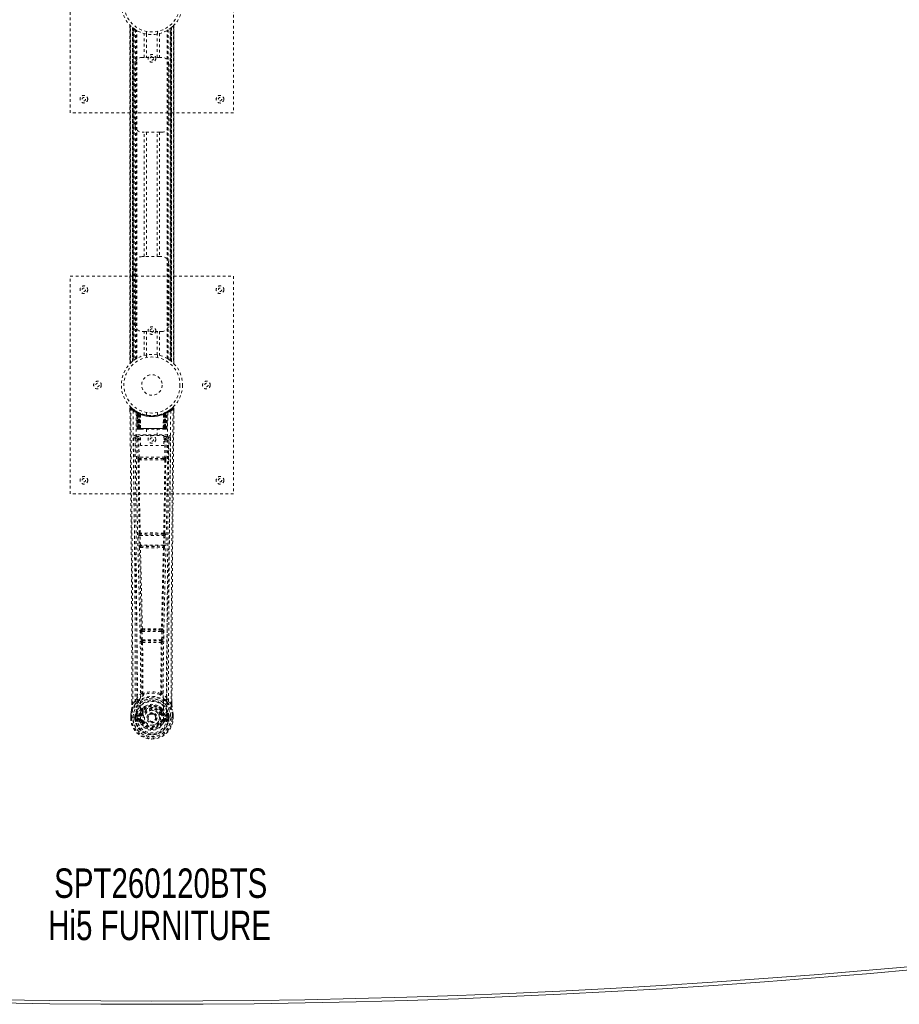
# Model space of a CAD drawing. Header units: inches. Extents: x 5 to 125, y 30 to 90.
# Tile 3 of 6: x 60 to 92, y 30 to 66. Entities that reach past the tile are written whole.
import ezdxf

# ---------------------------------------------------------------- set-up
doc = ezdxf.new("R2010")
doc.units = ezdxf.units.IN
doc.header["$MEASUREMENT"] = 0
doc.linetypes.add('SLD-Dashed', pattern=[0.075, 0.05, -0.025])
doc.linetypes.add('SLD-Solid', pattern=[0])
doc.layers.add('HI5-SYMBOLTEXT', color=5, linetype='SLD-Solid')
doc.styles.add('SLDTEXTSTYLE0', font='TXT', dxfattribs={"width": 0.75})

# ---------------------------------------------------------------- blocks, each defined once
blk = doc.blocks.new('SW_NOTE_0')
at = {"layer": 'HI5-SYMBOLTEXT', "color": 0, "char_height": 1.08, "attachment_point": 1, "style": 'SLDTEXTSTYLE0'}
for s, insert in [('SPT260120BTS', (0, 1.392)), ('Hi5 FURNITURE', (-0.218, -0.16))]:
    blk.add_mtext(s, dxfattribs=dict(at, insert=insert))

msp = doc.modelspace()

# ---------------------------------------------------------------- linework, layer by layer
at = {"color": 7, "linetype": 'SLD-Dashed', "lineweight": 0}
for p, q in [((61.914, 62.82), (61.914, 70.82)), ((67.914, 70.82), (67.914, 62.82)), ((64.108, 66.033), (64.108, 53.607)), ((64.109, 66.036), (64.109, 53.605)), ((64.109, 53.606), (64.109, 66.034)), ((64.109, 66.034), (64.109, 66.033)), ((64.121, 53.618), (64.121, 66.022)), ((64.199, 53.689), (64.199, 65.951)), ((64.199, 65.951), (64.199, 53.689)), ((64.203, 65.948), (64.203, 53.692)), ((64.243, 65.916), (64.207, 65.944)), ((64.207, 53.696), (64.207, 65.944)), ((64.207, 65.944), (64.207, 53.696)), ((64.213, 65.94), (64.213, 53.7)), ((64.222, 53.707), (64.222, 65.933)), ((64.223, 53.708), (64.223, 65.932)), ((64.225, 65.93), (64.225, 53.71)), ((64.227, 65.929), (64.227, 53.711)), ((64.258, 65.906), (64.258, 53.734)), ((64.315, 65.867), (64.311, 65.87)), ((64.315, 53.773), (64.315, 65.867)), ((64.341, 53.788), (64.341, 65.852)), ((64.358, 53.798), (64.358, 65.842)), ((65.469, 53.798), (65.469, 65.842)), ((65.487, 53.788), (65.487, 65.852)), ((65.512, 53.773), (65.512, 65.867)), ((65.578, 53.728), (65.578, 65.912)), ((65.6, 53.711), (65.6, 65.929)), ((65.602, 53.71), (65.602, 65.93)), ((65.604, 65.932), (65.604, 53.708)), ((65.608, 65.935), (65.608, 53.705)), ((65.62, 65.944), (65.62, 53.696)), ((65.62, 53.696), (65.62, 65.944)), ((65.623, 53.693), (65.623, 65.947)), ((65.629, 65.951), (65.624, 65.948)), ((65.624, 53.692), (65.624, 65.948)), ((65.629, 65.951), (65.629, 53.689)), ((65.629, 53.689), (65.629, 65.951)), ((65.707, 66.022), (65.707, 53.618)), ((65.719, 53.604), (65.719, 66.035)), ((65.719, 66.034), (65.719, 53.606)), ((65.719, 53.607), (65.719, 66.033)), ((64.632, 64.855), (64.632, 65.731)), ((64.714, 65.809), (64.714, 65.712)), ((64.716, 65.712), (64.716, 64.855)), ((65.111, 64.855), (65.111, 65.712)), ((65.114, 65.712), (65.114, 65.809)), ((65.195, 65.731), (65.195, 64.855)), ((64.549, 64.855), (64.632, 64.855)), ((65.195, 64.855), (64.632, 64.855)), ((65.195, 64.855), (65.279, 64.855)), ((64.299, 62.355), (64.299, 64.605)), ((65.529, 64.605), (65.529, 62.355)), ((67.914, 62.82), (61.914, 62.82)), ((64.632, 62.105), (64.549, 62.105)), ((64.632, 57.535), (64.632, 62.105)), ((65.195, 62.105), (64.632, 62.105)), ((64.716, 62.105), (64.716, 57.535)), ((65.111, 57.535), (65.111, 62.105)), ((65.195, 62.105), (65.195, 57.535)), ((65.279, 62.105), (65.195, 62.105)), ((64.549, 57.535), (64.632, 57.535)), ((65.195, 57.535), (64.632, 57.535)), ((65.195, 57.535), (65.279, 57.535)), ((64.299, 55.035), (64.299, 57.285)), ((65.529, 57.285), (65.529, 55.035)), ((61.914, 56.82), (67.914, 56.82)), ((61.914, 48.82), (61.914, 56.82)), ((67.914, 56.82), (67.914, 48.82)), ((64.632, 54.785), (64.549, 54.785)), ((64.632, 53.909), (64.632, 54.785)), ((64.632, 54.785), (65.195, 54.785)), ((64.716, 54.785), (64.716, 53.928)), ((65.111, 53.928), (65.111, 54.785)), ((65.195, 54.785), (65.195, 53.909)), ((65.279, 54.785), (65.195, 54.785)), ((64.714, 53.928), (64.714, 53.831)), ((65.114, 53.831), (65.114, 53.928)), ((64.199, 53.689), (64.203, 53.692)), ((65.512, 53.773), (65.517, 53.77)), ((65.584, 53.723), (65.62, 53.696)), ((65.624, 53.692), (65.629, 53.689)), ((65.719, 53.606), (65.718, 53.607)), ((64.107, 51.961), (64.108, 51.877)), ((64.345, 51.846), (64.332, 51.854)), ((64.36, 51.822), (64.346, 51.83)), ((64.367, 51.224), (64.346, 51.83)), ((64.381, 51.224), (64.36, 51.822)), ((64.43, 51.802), (64.363, 51.836)), ((64.379, 51.814), (64.401, 51.22)), ((64.447, 51.776), (64.379, 51.811)), ((64.399, 51.224), (64.379, 51.811)), ((64.406, 51.781), (64.418, 51.807)), ((64.406, 51.781), (64.406, 51.224)), ((64.411, 51.779), (64.406, 51.781)), ((64.411, 51.779), (64.424, 51.805)), ((64.411, 51.224), (64.411, 51.779)), ((64.418, 51.807), (64.424, 51.805)), ((64.419, 51.775), (64.432, 51.801)), ((64.42, 51.224), (64.419, 51.775)), ((64.424, 51.773), (64.436, 51.799)), ((64.424, 51.773), (64.424, 51.224)), ((64.431, 51.801), (64.43, 51.802)), ((64.436, 51.799), (64.432, 51.801)), ((64.438, 51.766), (64.45, 51.792)), ((64.438, 51.766), (64.438, 51.224)), ((64.442, 51.764), (64.453, 51.791)), ((64.442, 51.224), (64.442, 51.764)), ((64.447, 51.776), (64.448, 51.775)), ((64.466, 51.224), (64.447, 51.776)), ((64.448, 51.775), (64.467, 51.224)), ((64.45, 51.792), (64.453, 51.791)), ((64.493, 51.746), (64.491, 51.747)), ((64.496, 51.222), (64.491, 51.747)), ((64.493, 51.746), (64.497, 51.224)), ((64.497, 51.772), (64.494, 51.774)), ((64.714, 51.809), (64.714, 51.712)), ((65.114, 51.712), (65.114, 51.809)), ((65.33, 51.224), (65.334, 51.746)), ((65.334, 51.774), (65.331, 51.772)), ((65.336, 51.747), (65.332, 51.222)), ((65.336, 51.747), (65.334, 51.746)), ((65.36, 51.224), (65.379, 51.775)), ((65.381, 51.776), (65.362, 51.224)), ((65.374, 51.791), (65.386, 51.764)), ((65.377, 51.792), (65.404, 51.805)), ((65.377, 51.792), (65.389, 51.766)), ((65.379, 51.775), (65.381, 51.776)), ((65.449, 51.811), (65.381, 51.776)), ((65.386, 51.764), (65.386, 51.224)), ((65.389, 51.224), (65.389, 51.766)), ((65.396, 51.801), (65.391, 51.799)), ((65.391, 51.799), (65.404, 51.773)), ((65.398, 51.802), (65.396, 51.801)), ((65.396, 51.801), (65.408, 51.775)), ((65.464, 51.836), (65.398, 51.802)), ((65.404, 51.805), (65.409, 51.807)), ((65.404, 51.805), (65.416, 51.779)), ((65.404, 51.224), (65.404, 51.773)), ((65.408, 51.775), (65.408, 51.224)), ((65.409, 51.807), (65.417, 51.811)), ((65.409, 51.807), (65.421, 51.781)), ((65.421, 51.781), (65.416, 51.779)), ((65.416, 51.779), (65.416, 51.224)), ((65.421, 51.224), (65.421, 51.781)), ((65.426, 51.22), (65.448, 51.814)), ((65.428, 51.224), (65.449, 51.811)), ((65.441, 51.805), (65.436, 51.806)), ((65.447, 51.224), (65.467, 51.822)), ((65.46, 51.224), (65.481, 51.83)), ((65.481, 51.83), (65.467, 51.822)), ((65.496, 51.854), (65.482, 51.846)), ((65.56, 51.896), (65.499, 51.859)), ((65.67, 51.984), (65.569, 51.903)), ((65.72, 51.962), (65.69, 51.962)), ((65.72, 51.876), (65.72, 51.961)), ((64.367, 51.224), (64.381, 51.224)), ((64.406, 51.224), (64.367, 51.224)), ((64.381, 51.224), (64.42, 51.224)), ((64.394, 51.196), (64.398, 51.195)), ((64.399, 51.224), (64.466, 51.224)), ((64.399, 51.195), (64.399, 51.195)), ((64.407, 51.195), (64.412, 51.195)), ((65.416, 51.224), (64.411, 51.224)), ((64.411, 51.195), (64.42, 51.195)), ((64.42, 51.195), (64.424, 51.195)), ((64.424, 51.224), (65.404, 51.224)), ((64.429, 51.195), (64.495, 51.195)), ((64.438, 51.224), (64.442, 51.224)), ((65.386, 51.224), (64.442, 51.224)), ((64.467, 51.224), (64.466, 51.224)), ((64.496, 51.222), (64.497, 51.224)), ((64.497, 51.224), (65.33, 51.224)), ((64.498, 51.195), (65.33, 51.195)), ((64.719, 51.195), (64.719, 50.962)), ((65.109, 50.962), (65.109, 51.195)), ((65.33, 51.224), (65.332, 51.222)), ((65.332, 51.195), (65.398, 51.195)), ((65.362, 51.224), (65.36, 51.224)), ((65.362, 51.224), (65.428, 51.224)), ((65.386, 51.224), (65.389, 51.224)), ((65.403, 51.195), (65.407, 51.195)), ((65.407, 51.195), (65.417, 51.195)), ((65.408, 51.224), (65.447, 51.224)), ((65.416, 51.195), (65.421, 51.195)), ((65.46, 51.224), (65.421, 51.224)), ((65.421, 51.195), (65.421, 51.197)), ((65.428, 51.195), (65.428, 51.195)), ((65.429, 51.195), (65.433, 51.196)), ((65.447, 51.224), (65.46, 51.224)), ((64.3, 50.898), (64.297, 50.88)), ((64.298, 50.888), (64.297, 50.878)), ((64.297, 50.878), (64.297, 50.877)), ((64.297, 50.877), (64.305, 50.063)), ((64.342, 50.986), (64.342, 50.926)), ((65.485, 50.986), (64.342, 50.986)), ((64.342, 50.926), (64.49, 50.926)), ((64.389, 50.823), (64.434, 50.824)), ((64.389, 50.823), (64.396, 50.163)), ((64.434, 50.868), (64.434, 50.824)), ((64.49, 50.868), (64.434, 50.868)), ((64.49, 50.824), (64.434, 50.824)), ((64.441, 50.164), (64.434, 50.824)), ((64.49, 50.596), (64.49, 50.962)), ((64.49, 50.962), (65.351, 50.962)), ((65.351, 50.962), (65.351, 50.596)), ((65.351, 50.926), (65.485, 50.926)), ((65.351, 50.868), (65.393, 50.868)), ((65.351, 50.824), (65.393, 50.824)), ((65.393, 50.824), (65.386, 50.164)), ((65.393, 50.868), (65.393, 50.824)), ((65.438, 50.823), (65.431, 50.163)), ((65.485, 50.926), (65.485, 50.986)), ((65.523, 50.063), (65.53, 50.877)), ((65.53, 50.88), (65.527, 50.898)), ((65.53, 50.878), (65.53, 50.888)), ((65.53, 50.876), (65.53, 50.878)), ((65.351, 50.596), (64.49, 50.596)), ((64.439, 50.073), (64.488, 50.073)), ((65.386, 50.164), (64.441, 50.164)), ((64.498, 50.119), (64.45, 50.119)), ((65.33, 50.119), (64.498, 50.119)), ((65.377, 50.119), (65.33, 50.119)), ((65.34, 50.073), (65.388, 50.073)), ((67.914, 48.82), (61.914, 48.82)), ((64.447, 47.384), (64.441, 47.382)), ((65.386, 47.382), (65.381, 47.384)), ((64.434, 47.292), (64.444, 46.939)), ((64.478, 47.293), (65.349, 47.293)), ((64.489, 46.941), (64.478, 47.293)), ((64.486, 47.338), (64.491, 47.341)), ((65.342, 47.338), (64.486, 47.338)), ((65.336, 47.341), (65.342, 47.338)), ((65.349, 47.293), (65.338, 46.941)), ((65.394, 47.292), (65.383, 46.939)), ((64.458, 46.849), (64.458, 46.849)), ((65.338, 46.941), (64.489, 46.941)), ((64.503, 46.896), (64.502, 46.896)), ((64.502, 46.896), (65.325, 46.896)), ((65.325, 46.896), (65.324, 46.896)), ((65.369, 46.849), (65.369, 46.849)), ((64.503, 43.77), (64.515, 43.461)), ((64.526, 43.863), (64.513, 43.859)), ((64.547, 43.771), (65.28, 43.771)), ((64.559, 43.463), (64.547, 43.771)), ((64.558, 43.816), (64.57, 43.82)), ((65.27, 43.816), (64.558, 43.816)), ((65.257, 43.82), (65.27, 43.816)), ((65.28, 43.771), (65.268, 43.463)), ((65.301, 43.863), (65.314, 43.859)), ((65.324, 43.77), (65.312, 43.461)), ((64.515, 43.461), (64.518, 43.427)), ((65.268, 43.463), (64.559, 43.463)), ((64.579, 43.417), (64.578, 43.418)), ((64.578, 43.418), (65.249, 43.418)), ((65.249, 43.418), (65.248, 43.417)), ((65.312, 43.461), (65.31, 43.427)), ((64.534, 43.371), (64.535, 43.371)), ((65.293, 43.371), (65.294, 43.371)), ((64.303, 41.205), (64.362, 41.317)), ((65.465, 41.317), (65.524, 41.205)), ((64.177, 41.088), (64.177, 41.177)), ((64.178, 41.178), (64.178, 41.089)), ((64.303, 41.205), (64.207, 41.09)), ((64.542, 40.901), (64.542, 40.879)), ((64.549, 40.929), (64.561, 40.947)), ((64.566, 40.897), (64.565, 40.874)), ((65.262, 40.874), (65.262, 40.897)), ((65.266, 40.947), (65.278, 40.929)), ((65.285, 40.901), (65.285, 40.879)), ((65.621, 41.09), (65.524, 41.205)), ((65.649, 41.089), (65.649, 41.191)), ((65.65, 41.088), (65.65, 41.19)), ((64.135, 40.71), (64.134, 40.706)), ((64.134, 40.589), (64.134, 40.706)), ((64.134, 40.589), (64.138, 40.589)), ((64.136, 40.706), (64.135, 40.588)), ((64.138, 40.589), (64.191, 40.589)), ((64.164, 40.706), (64.164, 40.59)), ((64.191, 40.589), (64.214, 40.589)), ((64.214, 40.589), (64.22, 40.589)), ((64.22, 40.589), (64.37, 40.589)), ((64.285, 40.663), (64.285, 40.663)), ((64.285, 40.59), (64.285, 40.663)), ((64.285, 40.59), (64.285, 40.59)), ((64.315, 40.662), (64.321, 40.681)), ((64.315, 40.661), (64.315, 40.59)), ((64.32, 40.59), (64.315, 40.59)), ((64.321, 40.681), (64.32, 40.668)), ((64.32, 40.668), (64.32, 40.59)), ((64.33, 40.709), (64.327, 40.705)), ((64.33, 40.709), (64.34, 40.72)), ((64.456, 40.741), (64.34, 40.72)), ((64.34, 40.72), (64.34, 40.72)), ((64.34, 40.72), (64.34, 40.72)), ((64.355, 40.687), (64.485, 40.712)), ((64.355, 40.687), (64.355, 40.657)), ((64.485, 40.687), (64.355, 40.687)), ((64.485, 40.657), (64.355, 40.657)), ((64.368, 40.535), (64.368, 40.505)), ((64.368, 40.535), (64.485, 40.535)), ((64.37, 40.589), (64.37, 40.589)), ((64.485, 40.712), (64.485, 40.687)), ((64.485, 40.657), (64.485, 40.687)), ((64.485, 40.535), (64.485, 40.505)), ((64.533, 40.741), (64.54, 40.753)), ((64.54, 40.753), (64.567, 40.742)), ((64.757, 40.596), (64.758, 40.611)), ((64.757, 40.587), (64.757, 40.596)), ((65.26, 40.742), (65.287, 40.753)), ((65.287, 40.753), (65.294, 40.742)), ((65.342, 40.712), (65.472, 40.687)), ((65.342, 40.712), (65.342, 40.687)), ((65.472, 40.687), (65.342, 40.687)), ((65.342, 40.657), (65.342, 40.687)), ((65.472, 40.657), (65.342, 40.657)), ((65.342, 40.535), (65.342, 40.505)), ((65.342, 40.535), (65.459, 40.535)), ((65.487, 40.72), (65.372, 40.741)), ((65.457, 40.589), (65.607, 40.589)), ((65.459, 40.505), (65.459, 40.535)), ((65.472, 40.657), (65.472, 40.687)), ((65.487, 40.72), (65.497, 40.709)), ((65.5, 40.705), (65.497, 40.709)), ((65.507, 40.681), (65.507, 40.668)), ((65.512, 40.662), (65.507, 40.681)), ((65.507, 40.668), (65.507, 40.59)), ((65.507, 40.59), (65.513, 40.59)), ((65.542, 40.663), (65.512, 40.661)), ((65.513, 40.59), (65.512, 40.661)), ((65.542, 40.663), (65.542, 40.662)), ((65.542, 40.662), (65.542, 40.59)), ((65.607, 40.589), (65.613, 40.589)), ((65.613, 40.589), (65.636, 40.589)), ((65.636, 40.589), (65.689, 40.589)), ((65.664, 40.59), (65.663, 40.706)), ((65.689, 40.589), (65.693, 40.589)), ((65.692, 40.588), (65.692, 40.706)), ((65.693, 40.706), (65.693, 40.71)), ((65.693, 40.589), (65.693, 40.706)), ((64.338, 40.469), (64.457, 40.445)), ((64.485, 40.485), (64.368, 40.505)), ((64.368, 40.505), (64.485, 40.505)), ((64.485, 40.485), (64.485, 40.505)), ((64.545, 40.441), (64.541, 40.449)), ((64.567, 40.45), (64.545, 40.441)), ((65.283, 40.441), (65.26, 40.45)), ((65.287, 40.449), (65.283, 40.441)), ((65.337, 40.418), (65.283, 40.441)), ((65.459, 40.505), (65.342, 40.485)), ((65.342, 40.485), (65.342, 40.505)), ((65.342, 40.505), (65.459, 40.505)), ((65.37, 40.445), (65.489, 40.469))]:
    msp.add_line(p, q, dxfattribs=at)
at = {"color": 7, "linetype": 'SLD-Dashed', "lineweight": 0, "flags": 128}
for points in [[(65.624, 65.948), (65.618, 65.943), (65.608, 65.935)], [(64.72, 65.712), (64.718, 65.712), (64.716, 65.712)], [(65.111, 65.712), (65.1, 65.711), (65.075, 65.707)], [(64.716, 53.928), (64.727, 53.929), (64.736, 53.931)], [(65.107, 53.928), (65.11, 53.928), (65.111, 53.928)], [(65.608, 53.705), (65.619, 53.696), (65.624, 53.692)], [(64.155, 51.982), (64.148, 51.985), (64.14, 51.988), (64.132, 51.988), (64.124, 51.987), (64.117, 51.983), (64.112, 51.978), (64.108, 51.972), (64.107, 51.964)], [(64.177, 41.177), (64.174, 43.806), (64.157, 46.524), (64.133, 49.243), (64.107, 51.962)], [(64.107, 51.962), (64.107, 51.961), (64.109, 51.961), (64.116, 51.962), (64.125, 51.962), (64.131, 51.962), (64.137, 51.962)], [(64.137, 51.962), (64.145, 51.97), (64.151, 51.978), (64.155, 51.982), (64.157, 51.984)], [(64.207, 41.09), (64.208, 41.828), (64.207, 42.608), (64.205, 43.431), (64.202, 44.297), (64.197, 45.093), (64.192, 45.923), (64.19, 46.114), (64.189, 46.306), (64.187, 46.5), (64.186, 46.633), (64.185, 46.763), (64.184, 46.898), (64.183, 47.04), (64.179, 47.493), (64.174, 47.998), (64.169, 48.553), (64.166, 48.905), (64.162, 49.277), (64.158, 49.679), (64.155, 50.055), (64.15, 50.546), (64.146, 50.982), (64.142, 51.363), (64.139, 51.69), (64.137, 51.962)], [(64.226, 51.868), (64.231, 50.277), (64.25, 48.688), (64.28, 47.102), (64.318, 45.519), (64.348, 44.279), (64.371, 43.043), (64.381, 41.813), (64.37, 40.589)], [(64.334, 51.812), (64.341, 50.226), (64.361, 48.641), (64.394, 47.059), (64.435, 45.48), (64.466, 44.243), (64.491, 43.01), (64.5, 41.781), (64.488, 40.56)], [(64.34, 51.847), (64.346, 51.836), (64.351, 51.822)], [(64.347, 51.836), (64.347, 51.83), (64.347, 51.829)], [(64.377, 51.819), (64.378, 51.813), (64.378, 51.811)], [(64.38, 51.827), (64.386, 51.824), (64.418, 51.807)], [(65.493, 51.812), (65.486, 50.226), (65.466, 48.641), (65.433, 47.059), (65.392, 45.48), (65.361, 44.243), (65.337, 43.01), (65.327, 41.781), (65.339, 40.559)], [(65.602, 51.868), (65.596, 50.277), (65.578, 48.688), (65.547, 47.102), (65.509, 45.519), (65.48, 44.279), (65.456, 43.043), (65.446, 41.813), (65.457, 40.589)], [(65.621, 41.09), (65.619, 41.903), (65.62, 42.752), (65.622, 43.636), (65.626, 44.438), (65.629, 44.956), (65.633, 45.498), (65.637, 46.064), (65.641, 46.627), (65.645, 47.115), (65.651, 47.762), (65.657, 48.451), (65.664, 49.18), (65.671, 49.856), (65.69, 51.962)], [(65.65, 41.19), (65.653, 43.806), (65.67, 46.523), (65.695, 49.244), (65.72, 51.962)], [(65.717, 51.961), (65.716, 51.969), (65.712, 51.977), (65.707, 51.983), (65.701, 51.988), (65.694, 51.991), (65.686, 51.991), (65.679, 51.99), (65.672, 51.986)], [(64.438, 51.224), (64.43, 51.224), (64.423, 51.224), (64.416, 51.224), (64.409, 51.224), (64.405, 51.224), (64.401, 51.224), (64.399, 51.224), (64.399, 51.224)], [(64.399, 51.224), (64.4, 51.217), (64.401, 51.215)], [(64.413, 51.195), (64.413, 51.195), (64.414, 51.195), (64.416, 51.196), (64.42, 51.197)], [(64.428, 51.195), (64.429, 51.195), (64.43, 51.195)], [(64.467, 51.224), (64.47, 51.214), (64.477, 51.205)], [(64.496, 51.222), (64.481, 51.209), (64.477, 51.205)], [(65.332, 51.222), (65.346, 51.209), (65.35, 51.205)], [(65.35, 51.205), (65.357, 51.214), (65.36, 51.224)], [(65.428, 51.224), (65.428, 51.224), (65.426, 51.224), (65.423, 51.224), (65.418, 51.224), (65.412, 51.224), (65.405, 51.224), (65.397, 51.224), (65.389, 51.224)], [(65.407, 51.197), (65.411, 51.196), (65.413, 51.195), (65.415, 51.195), (65.415, 51.195)], [(64.237, 50.88), (64.241, 50.504), (64.245, 50.075), (64.249, 49.605), (64.253, 49.18), (64.255, 48.958), (64.258, 48.735), (64.26, 48.513), (64.262, 48.26), (64.265, 48.005), (64.267, 47.758), (64.272, 47.254), (64.276, 46.787), (64.28, 46.355), (64.283, 45.932), (64.287, 45.442), (64.293, 44.601), (64.298, 43.753), (64.301, 42.875), (64.303, 42.021), (64.303, 41.205)], [(64.297, 50.88), (64.32, 50.852), (64.389, 50.823)], [(64.297, 50.88), (64.328, 47.692), (64.353, 44.504), (64.362, 41.317)], [(64.434, 50.868), (64.365, 50.897), (64.342, 50.926)], [(65.485, 50.926), (65.462, 50.897), (65.393, 50.868)], [(65.438, 50.823), (65.433, 50.823), (65.423, 50.823), (65.409, 50.823), (65.393, 50.824)], [(65.438, 50.823), (65.507, 50.852), (65.528, 50.877)], [(65.465, 41.317), (65.474, 44.504), (65.5, 47.692), (65.53, 50.88)], [(65.524, 41.205), (65.524, 41.945), (65.526, 42.717), (65.528, 43.52), (65.532, 44.286), (65.537, 45.062), (65.543, 45.838), (65.55, 46.594), (65.556, 47.319), (65.563, 47.994), (65.57, 48.751), (65.577, 49.461), (65.583, 50.158), (65.59, 50.88)], [(64.441, 50.164), (64.426, 50.163), (64.411, 50.163), (64.401, 50.163), (64.396, 50.163)], [(64.406, 50.075), (64.422, 48.729), (64.447, 47.384)], [(64.481, 47.382), (64.456, 48.727), (64.439, 50.073)], [(65.34, 50.073), (65.128, 50.073), (64.914, 50.072), (64.699, 50.073), (64.488, 50.073)], [(65.33, 50.119), (65.125, 50.119), (64.919, 50.119), (64.708, 50.119), (64.498, 50.119)], [(65.388, 50.073), (65.372, 48.727), (65.347, 47.382)], [(65.377, 50.119), (65.394, 50.116), (65.405, 50.108)], [(65.421, 50.075), (65.405, 48.729), (65.381, 47.384)], [(65.431, 50.163), (65.426, 50.163), (65.416, 50.163), (65.402, 50.163), (65.386, 50.164)], [(64.478, 47.293), (64.47, 47.293), (64.462, 47.293), (64.455, 47.293), (64.448, 47.292), (64.443, 47.292), (64.438, 47.292), (64.435, 47.292), (64.434, 47.292)], [(65.394, 47.292), (65.392, 47.292), (65.389, 47.292), (65.384, 47.292), (65.379, 47.292), (65.372, 47.293), (65.365, 47.293), (65.357, 47.293), (65.349, 47.293)], [(64.489, 46.941), (64.481, 46.94), (64.473, 46.94), (64.466, 46.94), (64.459, 46.94), (64.454, 46.94), (64.449, 46.939), (64.446, 46.939), (64.444, 46.939)], [(64.444, 46.939), (64.446, 46.906), (64.447, 46.904)], [(64.458, 46.849), (64.493, 45.354), (64.526, 43.863)], [(64.562, 43.859), (64.528, 45.35), (64.493, 46.847)], [(65.335, 46.847), (65.299, 45.35), (65.266, 43.859)], [(65.369, 46.849), (65.334, 45.354), (65.301, 43.863)], [(65.383, 46.939), (65.381, 46.939), (65.378, 46.939), (65.374, 46.94), (65.368, 46.94), (65.361, 46.94), (65.354, 46.94), (65.346, 46.94), (65.338, 46.941)], [(65.364, 46.869), (65.366, 46.867), (65.369, 46.849)], [(65.383, 46.939), (65.381, 46.906), (65.381, 46.904)], [(64.547, 43.771), (64.54, 43.771), (64.532, 43.771), (64.525, 43.77), (64.518, 43.77), (64.513, 43.77), (64.508, 43.77), (64.505, 43.77), (64.503, 43.77)], [(64.547, 43.771), (64.547, 43.78), (64.547, 43.788), (64.549, 43.802), (64.553, 43.812), (64.558, 43.816)], [(65.27, 43.816), (65.275, 43.812), (65.278, 43.802), (65.28, 43.788), (65.28, 43.78), (65.28, 43.771)], [(65.324, 43.77), (65.322, 43.77), (65.319, 43.77), (65.315, 43.77), (65.309, 43.77), (65.303, 43.77), (65.295, 43.771), (65.288, 43.771), (65.28, 43.771)], [(64.559, 43.463), (64.552, 43.462), (64.544, 43.462), (64.537, 43.462), (64.53, 43.461), (64.525, 43.461), (64.52, 43.461), (64.517, 43.461), (64.515, 43.461)], [(65.268, 43.463), (65.267, 43.454), (65.265, 43.445), (65.261, 43.431), (65.255, 43.422), (65.252, 43.419), (65.25, 43.418), (65.249, 43.418)], [(65.312, 43.461), (65.307, 43.461), (65.297, 43.461), (65.283, 43.462), (65.268, 43.463)], [(64.535, 43.371), (64.545, 42.439), (64.546, 41.51)], [(64.57, 43.366), (64.581, 42.433), (64.582, 41.503)], [(65.246, 41.503), (65.246, 42.433), (65.257, 43.366)], [(65.293, 43.371), (65.282, 42.439), (65.281, 41.51)], [(64.544, 41.501), (64.446, 41.415), (64.362, 41.317)], [(64.455, 41.268), (64.45, 41.262), (64.44, 41.253)], [(64.544, 41.501), (64.546, 41.491), (64.55, 41.482), (64.557, 41.476), (64.564, 41.473), (64.572, 41.473), (64.58, 41.477), (64.587, 41.483), (64.592, 41.492)], [(64.582, 41.503), (64.582, 41.501), (64.583, 41.499), (64.585, 41.496), (64.592, 41.492)], [(65.235, 41.492), (65.242, 41.496), (65.245, 41.499), (65.245, 41.501), (65.246, 41.503)], [(65.235, 41.492), (65.24, 41.483), (65.247, 41.477), (65.255, 41.473), (65.263, 41.473), (65.271, 41.476), (65.277, 41.482), (65.281, 41.491), (65.283, 41.501)], [(65.465, 41.317), (65.381, 41.415), (65.283, 41.501)], [(65.387, 41.253), (65.378, 41.262), (65.372, 41.268)], [(64.134, 40.706), (64.147, 40.801), (64.163, 40.876)], [(64.165, 40.887), (64.148, 40.808), (64.135, 40.71)], [(64.165, 40.887), (64.163, 40.881), (64.163, 40.876)], [(64.345, 41.165), (64.244, 41.041), (64.165, 40.887)], [(64.207, 41.09), (64.201, 41.09), (64.195, 41.089), (64.189, 41.089), (64.184, 41.089), (64.18, 41.089), (64.178, 41.089), (64.177, 41.088), (64.177, 41.088)], [(64.542, 40.879), (64.511, 40.829), (64.483, 40.764)], [(64.686, 41.033), (64.636, 41.006), (64.561, 40.947)], [(65.266, 40.947), (65.191, 41.006), (65.141, 41.033)], [(65.285, 40.879), (65.316, 40.828), (65.344, 40.764)], [(65.482, 41.165), (65.583, 41.041), (65.662, 40.887)], [(65.65, 41.088), (65.651, 41.088), (65.65, 41.089), (65.647, 41.089), (65.644, 41.089), (65.638, 41.089), (65.633, 41.089), (65.627, 41.09), (65.621, 41.09)], [(65.664, 40.876), (65.664, 40.881), (65.662, 40.887)], [(65.693, 40.71), (65.681, 40.798), (65.662, 40.887)], [(65.693, 40.706), (65.68, 40.801), (65.664, 40.876)], [(64.134, 40.706), (64.134, 40.706), (64.135, 40.706), (64.138, 40.706), (64.141, 40.706), (64.146, 40.706), (64.152, 40.706), (64.158, 40.706), (64.164, 40.706)], [(64.164, 40.59), (64.157, 40.59), (64.151, 40.59), (64.146, 40.59), (64.141, 40.589), (64.137, 40.589), (64.135, 40.589), (64.134, 40.589), (64.134, 40.589)], [(64.135, 40.71), (64.136, 40.71), (64.137, 40.71), (64.14, 40.709), (64.144, 40.709), (64.148, 40.708), (64.153, 40.707), (64.159, 40.706), (64.164, 40.706)], [(64.285, 40.663), (64.296, 40.662), (64.305, 40.662), (64.312, 40.661), (64.315, 40.661)], [(64.315, 40.59), (64.311, 40.59), (64.305, 40.59), (64.296, 40.59), (64.285, 40.59)], [(64.315, 40.661), (64.315, 40.661), (64.315, 40.662)], [(64.355, 40.657), (64.337, 40.66), (64.32, 40.668)], [(64.325, 40.517), (64.345, 40.53), (64.368, 40.535)], [(64.483, 40.764), (64.469, 40.747), (64.456, 40.741)], [(65.339, 40.559), (65.334, 40.482), (65.311, 40.406), (65.272, 40.336), (65.218, 40.275), (65.152, 40.226), (65.078, 40.189), (64.997, 40.167), (64.914, 40.159), (64.83, 40.167), (64.749, 40.189), (64.675, 40.226), (64.609, 40.275), (64.555, 40.336), (64.516, 40.406), (64.493, 40.482), (64.488, 40.559)], [(64.595, 40.73), (64.589, 40.732), (64.584, 40.734), (64.58, 40.736), (64.575, 40.738), (64.572, 40.739), (64.569, 40.741), (64.568, 40.741), (64.567, 40.742)], [(65.287, 40.753), (65.261, 40.814), (65.233, 40.861)], [(65.233, 40.73), (65.238, 40.732), (65.243, 40.734), (65.248, 40.736), (65.252, 40.738), (65.255, 40.739), (65.258, 40.741), (65.26, 40.741), (65.26, 40.742)], [(65.344, 40.764), (65.358, 40.747), (65.372, 40.741)], [(65.459, 40.535), (65.482, 40.53), (65.502, 40.517)], [(65.507, 40.668), (65.49, 40.66), (65.472, 40.657)], [(65.512, 40.662), (65.512, 40.661), (65.512, 40.661)], [(65.693, 40.71), (65.692, 40.71), (65.69, 40.71), (65.687, 40.709), (65.683, 40.709), (65.679, 40.708), (65.674, 40.707), (65.669, 40.706), (65.663, 40.706)], [(65.663, 40.706), (65.67, 40.706), (65.676, 40.706), (65.681, 40.706), (65.686, 40.706), (65.69, 40.706), (65.692, 40.706), (65.693, 40.706), (65.693, 40.706)], [(65.693, 40.589), (65.694, 40.589), (65.692, 40.589), (65.69, 40.589), (65.686, 40.589), (65.682, 40.59), (65.676, 40.59), (65.67, 40.59), (65.664, 40.59)], [(64.595, 40.462), (64.589, 40.46), (64.584, 40.458), (64.58, 40.456), (64.575, 40.454), (64.572, 40.453), (64.569, 40.451), (64.568, 40.451), (64.567, 40.45)], [(65.233, 40.462), (65.238, 40.46), (65.243, 40.458), (65.248, 40.456), (65.252, 40.454), (65.255, 40.453), (65.258, 40.451), (65.26, 40.451), (65.26, 40.45)]]:
    msp.add_lwpolyline(points, dxfattribs=at)
at = {"color": 7, "linetype": 'SLD-Dashed', "lineweight": 0}
for centre, radius in [((64.914, 66.82), 1.125), ((64.914, 66.82), 1.03), ((64.914, 64.82), 0.141), ((64.914, 64.82), 0.0625), ((62.414, 63.32), 0.141), ((62.414, 63.32), 0.0625), ((67.414, 63.32), 0.141), ((67.414, 63.32), 0.0625), ((62.414, 56.32), 0.141), ((67.414, 56.32), 0.141), ((62.414, 56.32), 0.0625), ((67.414, 56.32), 0.0625), ((64.914, 54.82), 0.141), ((64.914, 54.82), 0.0625), ((64.914, 52.82), 1.125), ((64.914, 52.82), 1.03), ((64.914, 52.82), 0.376), ((62.914, 52.82), 0.141), ((62.914, 52.82), 0.0625), ((66.914, 52.82), 0.141), ((66.914, 52.82), 0.0625), ((64.914, 50.82), 0.141), ((64.914, 50.82), 0.0625), ((62.414, 49.32), 0.141), ((62.414, 49.32), 0.0625), ((67.414, 49.32), 0.141), ((67.414, 49.32), 0.0625), ((64.914, 40.596), 0.7), ((64.914, 40.596), 0.69), ((64.914, 40.596), 0.623), ((64.914, 40.596), 0.32), ((64.914, 40.596), 0.275), ((64.914, 40.596), 0.188), ((64.914, 40.596), 0.157), ((64.914, 40.596), 0.142), ((64.914, 40.596), 0.139), ((64.914, 40.596), 0.138)]:
    msp.add_circle(centre, radius, dxfattribs=at)
for centre, radius, start, end in [((64.926, 66.833), 1.143, 224.3143, 225.1729), ((64.914, 66.82), 1.125, 231.1094, 232.4053), ((64.914, 66.82), 1.125, 232.2637, 239.3838), ((64.914, 66.82), 1.125, 237.8645, 240.4245), ((64.914, 66.82), 1.125, 299.5752, 302.1358), ((64.916, 66.817), 1.121, 307.5922, 308.8928), ((64.935, 66.795), 1.092, 307.6165, 315.7606), ((64.549, 64.605), 0.25, 90, 180), ((65.279, 64.605), 0.25, 0, 90), ((64.549, 62.355), 0.25, 180, 270), ((65.279, 62.355), 0.25, 270, 0), ((64.549, 57.285), 0.25, 90, 180), ((65.279, 57.285), 0.25, 0, 90), ((64.549, 55.035), 0.25, 180, 270), ((65.279, 55.035), 0.25, 270, 0), ((64.892, 52.844), 1.092, 127.6169, 135.76), ((64.918, 52.815), 1.132, 127.9265, 129.4586), ((64.925, 52.806), 1.143, 127.6042, 128.8799), ((64.913, 52.821), 1.124, 119.5746, 122.1364), ((64.915, 52.823), 1.122, 57.8611, 60.4279), ((64.914, 52.82), 1.125, 52.2641, 59.3832), ((64.911, 52.817), 1.129, 51.1121, 52.404), ((64.903, 52.809), 1.14, 44.314, 45.1745), ((64.137, 51.962), 0.03, 47.8472, 180.5313), ((64.908, 52.855), 1.2, 228.1039, 235.3371), ((64.914, 52.82), 1.158, 227.8714, 312.1369), ((64.909, 52.814), 1.12, 227.8968, 235.3619), ((64.256, 51.868), 0.03, 55.9272, 179.7358), ((64.899, 53.055), 1.365, 240.417, 245.5483), ((64.914, 52.82), 1.128, 235.3426, 240.4734), ((64.316, 51.829), 0.03, 1.9851, 58.9202), ((64.901, 52.798), 1.102, 238.9154, 239.8156), ((64.297, 51.793), 0.0707, 31.4558, 58.895), ((64.376, 51.8), 0.0429, 114.1687, 162.9922), ((64.914, 52.852), 1.19, 240.8801, 299.1199), ((64.33, 51.821), 0.0299, 1.9058, 59.697), ((64.83, 52.674), 0.96, 239.621, 242.5222), ((64.924, 52.842), 1.154, 239.9242, 243.9575), ((64.904, 52.455), 0.839, 228.2631, 233.5218), ((64.914, 52.82), 1.127, 240.4733, 299.5267), ((64.889, 52.433), 0.809, 229.0853, 234.4602), ((64.349, 51.81), 0.0299, 1.8037, 60.7487), ((64.912, 52.816), 1.123, 240.7722, 245.7178), ((64.348, 51.81), 0.03, 16.8681, 61.2478), ((64.899, 52.439), 0.816, 230.3769, 235.606), ((64.914, 52.819), 1.155, 244.2143, 295.7857), ((64.914, 52.819), 1.155, 244.9105, 295.0895), ((64.417, 51.775), 0.0297, 1.4788, 64.4744), ((64.418, 51.774), 0.0297, 1.4778, 64.5502), ((64.914, 52.819), 1.155, 245.8865, 294.1135), ((64.87, 52.373), 0.732, 234.754, 238.7689), ((64.464, 51.763), 0.0311, 328.3255, 19.6427), ((64.463, 51.763), 0.0345, 328.9574, 15.163), ((64.914, 52.783), 1.12, 247.9256, 292.0744), ((65.364, 51.763), 0.0345, 164.8362, 211.0426), ((65.363, 51.763), 0.031, 160.2212, 211.6902), ((64.957, 52.373), 0.732, 301.2376, 305.2457), ((65.023, 52.584), 0.868, 293.5569, 295.4835), ((65.433, 51.698), 0.109, 91.2463, 120.4819), ((65.409, 51.774), 0.0297, 115.4497, 178.5223), ((65.41, 51.775), 0.0297, 115.5271, 178.5241), ((64.929, 52.438), 0.814, 304.39, 309.6272), ((64.94, 52.43), 0.805, 305.5281, 310.9264), ((65.464, 51.679), 0.137, 89.4089, 113.5136), ((64.922, 52.457), 0.84, 306.4831, 311.7319), ((65.479, 51.81), 0.0299, 119.2513, 178.1963), ((65.06, 52.567), 0.836, 298.7925, 300.3509), ((65.497, 51.821), 0.0299, 120.303, 178.0942), ((64.914, 52.82), 1.127, 299.5262, 304.6579), ((65.452, 51.8), 0.0429, 17.017, 65.8198), ((65.511, 51.829), 0.03, 121.08, 178.0146), ((64.928, 53.054), 1.364, 294.4492, 299.5854), ((64.918, 52.814), 1.12, 304.6378, 312.1018), ((65.572, 51.868), 0.03, 0.2596, 124.0774), ((64.916, 52.859), 1.206, 304.6781, 311.8739), ((65.69, 51.962), 0.03, 359.4686, 132.1529), ((65.634, 51.931), 0.0639, 28.6421, 55.764), ((64.397, 51.225), 0.03, 181.9956, 269.9947), ((64.398, 51.225), 0.0305, 182.3646, 249.3699), ((64.411, 51.225), 0.03, 181.9855, 246.5584), ((64.411, 51.226), 0.0315, 237.9451, 270.68), ((64.429, 51.225), 0.03, 181.9323, 269.9366), ((64.427, 51.084), 0.114, 100.0844, 103.9772), ((65.231, 51.221), 0.825, 179.7723, 181.6317), ((64.821, 51.217), 0.41, 179.0092, 183.0537), ((64.842, 51.217), 0.423, 179.0414, 182.9681), ((64.846, 51.217), 0.423, 179.0413, 182.9684), ((64.881, 51.217), 0.442, 179.0843, 182.8344), ((64.884, 51.217), 0.443, 179.0846, 182.8341), ((64.496, 51.225), 0.0299, 181.7991, 269.8125), ((64.498, 51.221), 0.0265, 218.37, 269.3836), ((65.329, 51.222), 0.0266, 270.7972, 321.4495), ((65.332, 51.225), 0.0299, 270.1879, 358.2032), ((64.942, 51.217), 0.444, 357.1749, 0.9155), ((64.946, 51.217), 0.443, 357.1659, 0.9154), ((65.394, 51.23), 0.0353, 261.8112, 350.6791), ((65.398, 51.225), 0.03, 270.0634, 358.0677), ((64.98, 51.217), 0.424, 357.0424, 0.9589), ((64.555, 51.221), 0.852, 358.4207, 0.2203), ((65.007, 51.217), 0.409, 356.9333, 0.9904), ((65.416, 51.226), 0.0315, 269.3041, 302.3767), ((65.4, 51.081), 0.117, 75.8718, 79.5887), ((65.417, 51.225), 0.03, 293.501, 358.0173), ((65.43, 51.225), 0.03, 270.0053, 358.0044), ((65.429, 51.225), 0.0305, 290.7129, 357.6434), ((64.342, 50.881), 0.105, 89.9147, 180.6387), ((64.279, 48.02), 2.86, 89.64, 90.8418), ((64.342, 50.881), 0.045, 90.0237, 157.9866), ((64.434, 50.823), 0.0451, 90.4272, 180.3569), ((65.393, 50.823), 0.0451, 359.617, 89.5736), ((65.485, 50.881), 0.105, 359.3642, 90.0824), ((65.485, 50.881), 0.045, 22.0134, 89.9763), ((65.548, 48.005), 2.875, 89.1624, 90.358), ((64.685, 50.15), 0.289, 177.3517, 195.0229), ((64.452, 50.074), 0.0456, 91.9235, 179.0018), ((64.432, 50.331), 0.258, 264.2214, 271.5599), ((64.514, 50.08), 0.075, 148.0049, 184.8076), ((64.518, 50.156), 0.0773, 174.5342, 208.3852), ((64.552, 50.083), 0.0652, 146.4342, 189.4383), ((65.275, 50.083), 0.0652, 350.5407, 33.5502), ((65.309, 50.156), 0.0773, 331.6243, 5.4614), ((65.313, 50.08), 0.0756, 355.3495, 31.8378), ((65.395, 50.331), 0.258, 268.447, 275.7755), ((65.383, 50.077), 0.0384, 357.0762, 55.3676), ((65.142, 50.15), 0.289, 344.9811, 2.6477), ((64.492, 47.386), 0.0451, 181.9675, 269.4247), ((64.473, 47.517), 0.136, 258.8587, 273.2838), ((64.914, 11.248), 36.136, 89.3136, 90.6865), ((65.335, 47.386), 0.0451, 270.5794, 358.0298), ((65.354, 47.518), 0.136, 266.7425, 281.1114), ((64.654, 47.319), 0.222, 163.6409, 187.119), ((64.486, 47.383), 0.0451, 181.9432, 269.4413), ((64.537, 47.307), 0.0601, 148.5981, 193.0999), ((64.537, 47.375), 0.057, 172.6105, 216.486), ((64.914, 14.318), 33.026, 89.2675, 90.7325), ((65.29, 47.375), 0.0567, 323.3845, 7.5196), ((65.341, 47.383), 0.0451, 270.5587, 358.0568), ((65.29, 47.307), 0.0601, 346.8998, 31.4023), ((65.174, 47.319), 0.222, 352.8805, 16.3596), ((64.564, 46.9), 0.118, 177.989, 205.3631), ((64.503, 46.85), 0.0451, 90.6369, 181.6267), ((64.503, 46.851), 0.0451, 90.6341, 181.6248), ((64.485, 46.97), 0.123, 257.6587, 273.6581), ((64.551, 46.935), 0.0626, 174.4809, 218.4574), ((64.561, 46.858), 0.0697, 146.9346, 189.0849), ((64.914, 80.42), 33.576, 269.2814, 270.7186), ((64.914, 80.244), 33.351, 269.2944, 270.7056), ((65.324, 46.852), 0.0433, 22.7754, 90.2203), ((65.266, 46.858), 0.0697, 350.9158, 33.0647), ((65.276, 46.935), 0.0626, 321.5442, 5.5175), ((65.324, 46.851), 0.0451, 358.3753, 89.3659), ((65.342, 46.971), 0.125, 266.4438, 282.2394), ((65.263, 46.9), 0.118, 334.6429, 2.0174), ((64.666, 43.797), 0.165, 157.6325, 189.4068), ((64.558, 43.861), 0.0451, 182.4879, 269.137), ((64.571, 43.866), 0.0451, 182.602, 269.1035), ((64.555, 43.951), 0.092, 251.4682, 273.9878), ((64.623, 43.852), 0.0612, 173.9369, 211.5367), ((64.914, 6.833), 37.028, 89.4553, 90.5445), ((64.914, 10.929), 32.893, 89.4021, 90.5979), ((65.256, 43.866), 0.0451, 270.8958, 357.3988), ((65.205, 43.852), 0.0607, 328.3036, 6.2226), ((65.272, 43.951), 0.0918, 266.0209, 288.5472), ((65.269, 43.861), 0.0451, 270.863, 357.5121), ((65.161, 43.797), 0.165, 350.593, 22.3678), ((64.611, 43.423), 0.0933, 177.5368, 214.132), ((64.579, 43.373), 0.0451, 91.0412, 182.1432), ((64.58, 43.372), 0.0451, 91.0455, 182.1509), ((64.618, 43.46), 0.0588, 177.8382, 226.6317), ((64.657, 43.378), 0.0872, 153.189, 188.1915), ((64.914, 76.786), 33.37, 269.4251, 270.5749), ((65.248, 43.372), 0.0451, 357.8509, 88.9541), ((65.171, 43.378), 0.0873, 351.8096, 26.8102), ((65.249, 43.373), 0.0451, 357.8568, 88.9587), ((65.216, 43.423), 0.0933, 325.8694, 2.4628), ((64.564, 43.453), 0.088, 250.2491, 273.9525), ((64.914, 76.1), 32.736, 269.3991, 270.6007), ((65.263, 43.454), 0.0889, 266.1789, 289.6231), ((64.914, 40.596), 0.787, 8.3239, 171.6761), ((64.914, 40.596), 0.758, 8.3239, 171.6761), ((65.889, 39.59), 2.205, 131.059, 134.43), ((64.423, 41.32), 0.0608, 182.3829, 301.968), ((65.182, 40.759), 0.888, 129.131, 144.9701), ((64.532, 41.509), 0.0143, 327.5554, 3.3569), ((64.604, 41.505), 0.0608, 183.668, 286.5446), ((64.578, 41.583), 0.0795, 246.0503, 272.5065), ((64.914, 40.582), 0.965, 70.5267, 109.4745), ((64.668, 41.51), 0.0786, 193.3281, 233.7379), ((64.914, 40.655), 0.844, 69.7726, 110.2274), ((65.223, 41.505), 0.0608, 253.4554, 356.332), ((65.159, 41.51), 0.0786, 306.2616, 346.6722), ((64.645, 40.759), 0.887, 35.0294, 50.8698), ((65.249, 41.583), 0.0795, 267.4936, 293.9496), ((65.296, 41.509), 0.0143, 176.6433, 212.4463), ((65.404, 41.32), 0.0608, 238.0293, 357.6198), ((63.939, 39.591), 2.205, 45.5695, 48.942), ((62.976, 41.06), 1.202, 351.1866, 1.3429), ((60.585, 41.729), 3.678, 346.7627, 349.9885), ((64.914, 40.596), 0.632, 6.0642, 173.9358), ((64.765, 41.652), 0.643, 224.0861, 229.2615), ((64.914, 40.596), 0.602, 6.2697, 173.7303), ((64.777, 40.506), 0.491, 116.1267, 155.513), ((64.721, 40.5), 0.44, 113.9354, 149.9018), ((64.586, 40.905), 0.0444, 147.3963, 184.9954), ((64.564, 40.947), 0.0506, 244.3317, 271.742), ((64.572, 40.882), 0.0305, 185.6329, 316.0642), ((64.564, 40.925), 0.0504, 244.2295, 271.7456), ((64.601, 40.952), 0.0404, 187.3022, 232.7802), ((64.914, 40.585), 0.453, 39.748, 140.2512), ((64.594, 40.898), 0.0371, 220.1725, 270.7212), ((64.598, 40.896), 0.0326, 132.1649, 178.3639), ((64.914, 40.596), 0.376, 22.774, 157.226), ((64.914, 40.559), 0.494, 46.972, 133.028), ((64.914, 40.602), 0.411, 39.0115, 140.9885), ((64.914, 40.596), 0.346, 22.7742, 157.2258), ((64.914, 40.614), 0.476, 61.4724, 118.5264), ((65.255, 40.882), 0.0305, 223.9301, 354.3728), ((65.234, 40.898), 0.0371, 269.2782, 319.8264), ((65.226, 40.952), 0.0404, 307.231, 352.6862), ((65.229, 40.896), 0.0326, 1.6436, 47.8279), ((65.263, 40.947), 0.0506, 268.2485, 295.6887), ((65.263, 40.925), 0.0505, 268.2823, 295.7438), ((65.046, 40.501), 0.497, 24.8143, 63.6302), ((65.241, 40.905), 0.0444, 355.0125, 32.6938), ((65.107, 40.5), 0.439, 30.0686, 66.0864), ((65.062, 41.652), 0.643, 310.7385, 315.9145), ((69.242, 41.729), 3.678, 190.0115, 193.2372), ((66.852, 41.06), 1.202, 178.6563, 188.8142), ((64.914, 40.596), 0.78, 180, 359.4852), ((64.914, 40.596), 0.78, 180.5288, 359.4712), ((64.914, 40.596), 0.75, 180.4562, 359.5438), ((64.914, 40.596), 0.629, 180.5444, 359.4556), ((64.914, 40.596), 0.599, 180.5443, 359.4557), ((64.914, 40.596), 0.593, 180.5524, 187.6091), ((64.435, 40.665), 0.115, 159.6897, 172.2879), ((64.53, 40.545), 0.206, 187.6614, 201.6569), ((64.355, 40.718), 0.0305, 203.832, 270.9597), ((64.489, 40.809), 0.249, 241.7064, 269.8605), ((64.914, 40.583), 0.543, 179.366, 0.634), ((64.485, 40.742), 0.0299, 180.9982, 268.9502), ((64.513, 40.769), 0.031, 190.1694, 328.1953), ((64.485, 40.776), 0.089, 270, 337.226), ((64.483, 40.768), 0.0565, 271.9595, 331.5616), ((64.485, 40.776), 0.119, 269.999, 337.2267), ((64.485, 40.416), 0.119, 22.7733, 90.001), ((64.979, 40.6), 0.465, 145.8371, 160.7953), ((64.914, 40.596), 0.275, 89.9998, 270.0002), ((64.914, 40.596), 0.157, 65.1542, 110.0596), ((64.914, 40.596), 0.275, 269.9998, 90.0002), ((65.342, 40.776), 0.119, 202.7732, 270.001), ((65.342, 40.416), 0.119, 89.999, 157.2268), ((65.342, 40.776), 0.089, 202.774, 270), ((65.314, 40.769), 0.031, 211.5932, 350.0509), ((65.344, 40.768), 0.0567, 208.2311, 267.977), ((65.34, 40.801), 0.242, 269.7374, 298.8234), ((65.342, 40.742), 0.0299, 271.0491, 359.0024), ((65.472, 40.718), 0.0305, 269.0405, 336.1678), ((65.298, 40.545), 0.206, 338.3451, 352.3379), ((65.423, 40.673), 0.0842, 5.3942, 22.6281), ((64.914, 40.596), 0.593, 352.3909, 359.4476), ((65.519, 39.716), 0.874, 88.4841, 90.4271), ((65.663, 40.706), 0.03, 0.2178, 5.2738), ((64.367, 40.475), 0.0299, 88.0497, 192.1082), ((64.486, 40.454), 0.0301, 91.4575, 197.6194), ((64.448, 40.401), 0.0455, 22.53, 78.6483), ((64.485, 40.416), 0.089, 22.774, 90), ((64.479, 40.413), 0.0714, 30.3115, 85.2493), ((65.063, 39.131), 1.409, 111.5681, 113.9809), ((64.914, 40.596), 0.459, 202.774, 337.226), ((64.914, 40.596), 0.4, 202.774, 337.226), ((64.914, 40.596), 0.376, 202.774, 337.226), ((64.914, 40.596), 0.346, 202.7742, 337.2258), ((65.342, 40.416), 0.089, 90, 157.226), ((65.348, 40.413), 0.0715, 94.7846, 149.7579), ((65.379, 40.401), 0.0455, 101.3517, 157.4699), ((65.342, 40.454), 0.0301, 342.3503, 88.5724), ((65.46, 40.475), 0.0299, 347.8919, 91.95)]:
    msp.add_arc(centre, radius, start, end, dxfattribs=at)
at = {"color": 7, "linetype": 'SLD-Solid', "lineweight": 15}
for radius, start, end in [(306.773, 258.76873, 281.23127), (306.654, 258.78685, 281.21315), (306.654, 258.78685, 281.21315)]:
    msp.add_arc((64.914, 336.843), radius, start, end, dxfattribs=at)

# ---------------------------------------------------------------- block references
at = {"layer": 'HI5-SYMBOLTEXT', "color": 5}
msp.add_blockref('SW_NOTE_0', (61.322, 33.668), dxfattribs=at)

doc.saveas('drawing.dxf')
